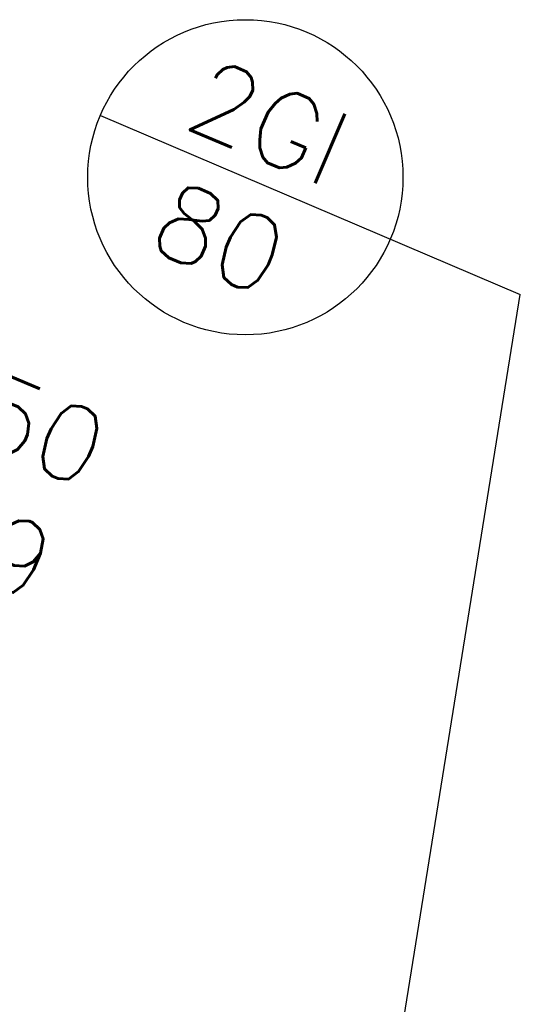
# Model space of a CAD drawing. Header units: feet. Extents: x 2087242 to 2092707, y 861919 to 865997.
# Tile 13 of 39: x 2090435 to 2090451, y 864176 to 864207. Entities that reach past the tile are written whole.
import ezdxf

# ---------------------------------------------------------------- set-up
doc = ezdxf.new("R2010")
doc.units = ezdxf.units.FT
doc.header["$LTSCALE"] = 30
doc.header["$MEASUREMENT"] = 0
doc.layers.add('C-ANNO-TEXT-STRM', color=3, linetype='Continuous')
doc.styles.add('L100', font='simplex', dxfattribs={"height": 2})

msp = doc.modelspace()

# ---------------------------------------------------------------- linework, layer by layer
at = {"layer": 'C-ANNO-TEXT-STRM'}
for p in [(2090437.517, 864203.849), (2090435.597, 864103.514)]:
    msp.add_line(p, (2090450.837, 864198.163), dxfattribs=at)
msp.add_circle((2090442.115, 864201.886), 5, dxfattribs=at)

# ---------------------------------------------------------------- texts
at = {"layer": 'C-ANNO-TEXT-STRM', "char_height": 2.4, "style": 'L100'}
for s, insert, width, attachment_point, rotation in [('2GI\\P80', (2090442.079, 864201.788), 38.29727, 5, 336.8844), ('TOP 371.50\\PINV. 368.09', (2090420.447, 864201.607), 23.85711, 1, 337)]:
    msp.add_mtext(s, dxfattribs=dict(at, insert=insert, width=width, attachment_point=attachment_point, rotation=rotation))

doc.saveas('drawing.dxf')
